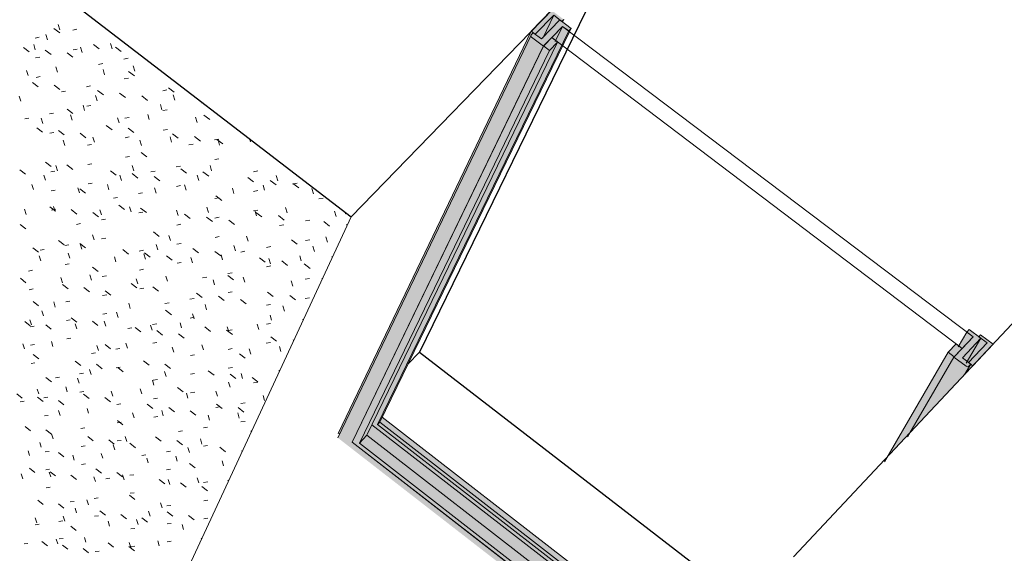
# Model space of a CAD drawing. Header units: centimetres. Extents: x 1151.07 to 1152.71, y 1902.53 to 1904.06.
# Tile 59 of 65: x 1152.18 to 1152.46, y 1903.4 to 1903.55. Entities that reach past the tile are written whole.
import ezdxf

# ---------------------------------------------------------------- set-up
doc = ezdxf.new("R2010")
doc.units = ezdxf.units.CM
for name, color, linetype, lineweight in [('Okna', 7, 'Continuous', 9), ('Rama_Szpros', 7, 'Continuous', 9), ('Rama_Szpros-1', 8, 'Continuous', 9), ('Rama_Szpros-2', 9, 'Continuous', 9), ('Rama_Szpros-3', 50, 'Continuous', 18), ('Rama_Szpros-4', 67, 'Continuous', 9), ('Szkło', 50, 'Continuous', 18), ('Szkło-1', 67, 'Continuous', 9), ('Wzór powierzchni', 7, 'Continuous', 9), ('Wzór powierzchni-4', 10, 'Continuous', 9), ('Ściany', 7, 'Continuous', 9), ('Ściany-1', 250, 'Continuous', 25), ('Ściany-2', 47, 'Continuous', 25), ('Ściany-3', 67, 'Continuous', 9)]:
    doc.layers.add(name, color=color, linetype=linetype, lineweight=lineweight)

# ---------------------------------------------------------------- blocks, each defined once
blk = doc.blocks.new('FP_17-Aksono Kopia 1')
at = {"layer": 'Wzór powierzchni-4'}
for p, q in [((1152.19548, 1903.54305), (1152.19503, 1903.54453)), ((1152.19208, 1903.54031), (1152.19163, 1903.54178)), ((1152.19383, 1903.5435), (1152.19542, 1903.54227)), ((1152.20013, 1903.54326), (1152.19899, 1903.54301)), ((1152.18869, 1903.53758), (1152.18824, 1903.53904)), ((1152.18977, 1903.54102), (1152.18863, 1903.54078)), ((1152.20471, 1903.53906), (1152.20631, 1903.53783)), ((1152.2099, 1903.53789), (1152.20945, 1903.53936)), ((1152.18545, 1903.53821), (1152.18703, 1903.53699)), ((1152.19143, 1903.5375), (1152.19302, 1903.53627)), ((1152.19744, 1903.53678), (1152.19903, 1903.53555)), ((1152.20024, 1903.53779), (1152.1991, 1903.53754)), ((1152.20164, 1903.53687), (1152.20119, 1903.53834)), ((1152.2108, 1903.53834), (1152.2124, 1903.5371)), ((1152.1899, 1903.53558), (1152.18877, 1903.53534)), ((1152.20729, 1903.5338), (1152.20614, 1903.53355)), ((1152.21429, 1903.53526), (1152.21313, 1903.53502)), ((1152.18669, 1903.53045), (1152.18624, 1903.5319)), ((1152.19481, 1903.53143), (1152.19436, 1903.53289)), ((1152.20779, 1903.53068), (1152.20735, 1903.53215)), ((1152.21441, 1903.53159), (1152.21602, 1903.53035)), ((1152.21608, 1903.53167), (1152.21564, 1903.53315)), ((1152.18787, 1903.52858), (1152.18944, 1903.52736)), ((1152.19003, 1903.53017), (1152.1889, 1903.52993)), ((1152.19384, 1903.52784), (1152.19542, 1903.52662)), ((1152.21437, 1903.52979), (1152.21321, 1903.52955)), ((1152.19701, 1903.5262), (1152.19588, 1903.52596)), ((1152.20391, 1903.52763), (1152.20277, 1903.52739)), ((1152.20587, 1903.52636), (1152.20746, 1903.52513)), ((1152.21193, 1903.52561), (1152.21353, 1903.52438)), ((1152.22499, 1903.5265), (1152.22383, 1903.52626)), ((1152.2254, 1903.5271), (1152.22701, 1903.52586)), ((1152.22712, 1903.52371), (1152.22668, 1903.52519)), ((1152.1847, 1903.52337), (1152.18425, 1903.52482)), ((1152.20228, 1903.52086), (1152.20184, 1903.52231)), ((1152.20571, 1903.52354), (1152.20526, 1903.525)), ((1152.21802, 1903.52486), (1152.21962, 1903.52362)), ((1152.2236, 1903.521), (1152.22316, 1903.52247)), ((1152.2348, 1903.523), (1152.23451, 1903.52294)), ((1152.1937, 1903.52011), (1152.19257, 1903.51988)), ((1152.19743, 1903.52119), (1152.19901, 1903.51997)), ((1152.19888, 1903.51819), (1152.19843, 1903.51964)), ((1152.20401, 1903.52221), (1152.20287, 1903.52198)), ((1152.22011, 1903.51831), (1152.21967, 1903.51977)), ((1152.22504, 1903.52104), (1152.22388, 1903.5208)), ((1152.18688, 1903.51872), (1152.18577, 1903.51849)), ((1152.19077, 1903.51727), (1152.19033, 1903.51871)), ((1152.21184, 1903.51738), (1152.21139, 1903.51884)), ((1152.21452, 1903.51892), (1152.21337, 1903.51869)), ((1152.23331, 1903.51749), (1152.23287, 1903.51896)), ((1152.23517, 1903.51958), (1152.23679, 1903.51834)), ((1152.18909, 1903.51608), (1152.19066, 1903.51486)), ((1152.19382, 1903.51476), (1152.19269, 1903.51453)), ((1152.19504, 1903.51531), (1152.19661, 1903.5141)), ((1152.20101, 1903.51455), (1152.20259, 1903.51333)), ((1152.20824, 1903.51672), (1152.20983, 1903.51549)), ((1152.21429, 1903.51595), (1152.21588, 1903.51472)), ((1152.2251, 1903.5156), (1152.22394, 1903.51537)), ((1152.22647, 1903.5144), (1152.22807, 1903.51316)), ((1152.19685, 1903.51116), (1152.1964, 1903.5126)), ((1152.20421, 1903.51146), (1152.20307, 1903.51124)), ((1152.20498, 1903.51206), (1152.20454, 1903.51351)), ((1152.21459, 1903.51352), (1152.21345, 1903.51329)), ((1152.21797, 1903.51121), (1152.21753, 1903.51267)), ((1152.22627, 1903.51212), (1152.22583, 1903.51358)), ((1152.2322, 1903.51157), (1152.23103, 1903.51134)), ((1152.2326, 1903.51362), (1152.23421, 1903.51238)), ((1152.2393, 1903.51296), (1152.23813, 1903.51273)), ((1152.23877, 1903.51283), (1152.24038, 1903.51159)), ((1152.23951, 1903.51126), (1152.23907, 1903.51273)), ((1152.24798, 1903.51217), (1152.24772, 1903.51306)), ((1152.21787, 1903.50928), (1152.21946, 1903.50805)), ((1152.19148, 1903.50659), (1152.19305, 1903.50537)), ((1152.20431, 1903.50612), (1152.20317, 1903.5059)), ((1152.21467, 1903.50815), (1152.21352, 1903.50792)), ((1152.23932, 1903.50753), (1152.23815, 1903.5073)), ((1152.18441, 1903.50448), (1152.18597, 1903.50327)), ((1152.19406, 1903.50412), (1152.19294, 1903.5039)), ((1152.19483, 1903.50419), (1152.19438, 1903.50562)), ((1152.19742, 1903.5058), (1152.19899, 1903.50458)), ((1152.20937, 1903.50422), (1152.21095, 1903.503)), ((1152.21539, 1903.50343), (1152.21698, 1903.5022)), ((1152.21585, 1903.50417), (1152.21541, 1903.50562)), ((1152.2217, 1903.50413), (1152.22055, 1903.50391)), ((1152.22871, 1903.50548), (1152.22755, 1903.50526)), ((1152.22879, 1903.50476), (1152.23038, 1903.50352)), ((1152.23491, 1903.50395), (1152.23651, 1903.50272)), ((1152.23728, 1903.50415), (1152.23685, 1903.50561)), ((1152.25005, 1903.50415), (1152.24887, 1903.50393)), ((1152.25914, 1903.50413), (1152.25908, 1903.50432)), ((1152.19148, 1903.50159), (1152.19104, 1903.50302)), ((1152.2044, 1903.50081), (1152.20327, 1903.50059)), ((1152.21242, 1903.50155), (1152.21198, 1903.50299)), ((1152.22144, 1903.50263), (1152.22303, 1903.5014)), ((1152.23376, 1903.5015), (1152.23332, 1903.50296)), ((1152.24724, 1903.50234), (1152.24886, 1903.5011)), ((1152.25345, 1903.50153), (1152.25507, 1903.50028)), ((1152.25551, 1903.50146), (1152.25508, 1903.50293)), ((1152.26085, 1903.50075), (1152.25966, 1903.50053)), ((1152.2597, 1903.50071), (1152.26132, 1903.49946)), ((1152.18815, 1903.49901), (1152.18771, 1903.50043)), ((1152.19418, 1903.49884), (1152.19306, 1903.49862)), ((1152.20088, 1903.4981), (1152.20044, 1903.49953)), ((1152.20098, 1903.49922), (1152.20255, 1903.49801)), ((1152.209, 1903.49894), (1152.20856, 1903.50038)), ((1152.21828, 1903.49813), (1152.21714, 1903.49791)), ((1152.22196, 1903.49802), (1152.22153, 1903.49947)), ((1152.22875, 1903.50011), (1152.2276, 1903.49989)), ((1152.23025, 1903.49887), (1152.22981, 1903.50032)), ((1152.24346, 1903.49795), (1152.24302, 1903.49941)), ((1152.25005, 1903.49873), (1152.24887, 1903.49851)), ((1152.25191, 1903.4988), (1152.25148, 1903.50027)), ((1152.26537, 1903.49787), (1152.26495, 1903.49934)), ((1152.21137, 1903.49681), (1152.21023, 1903.4966)), ((1152.23936, 1903.49674), (1152.23819, 1903.49652)), ((1152.23848, 1903.49727), (1152.24008, 1903.49603)), ((1152.26808, 1903.49666), (1152.26688, 1903.49644)), ((1152.18618, 1903.49215), (1152.18574, 1903.49356)), ((1152.19268, 1903.49428), (1152.19424, 1903.49307)), ((1152.1943, 1903.49358), (1152.19318, 1903.49337)), ((1152.19417, 1903.49295), (1152.19373, 1903.49438)), ((1152.19859, 1903.49348), (1152.20015, 1903.49226)), ((1152.20453, 1903.49266), (1152.2061, 1903.49145)), ((1152.20693, 1903.49201), (1152.20649, 1903.49344)), ((1152.21171, 1903.49472), (1152.21329, 1903.4935)), ((1152.21508, 1903.49283), (1152.21464, 1903.49426)), ((1152.21835, 1903.49281), (1152.21721, 1903.4926)), ((1152.21772, 1903.49391), (1152.2193, 1903.49268)), ((1152.22808, 1903.49188), (1152.22764, 1903.49332)), ((1152.23639, 1903.4927), (1152.23595, 1903.49415)), ((1152.25004, 1903.49334), (1152.24886, 1903.49312)), ((1152.24963, 1903.49174), (1152.2492, 1903.4932)), ((1152.24951, 1903.49269), (1152.25111, 1903.49145)), ((1152.25812, 1903.49257), (1152.25769, 1903.49403)), ((1152.27162, 1903.4916), (1152.27119, 1903.49307)), ((1152.20802, 1903.49088), (1152.20689, 1903.49067)), ((1152.22982, 1903.49226), (1152.23141, 1903.49103)), ((1152.23592, 1903.49144), (1152.23752, 1903.4902)), ((1152.23938, 1903.49138), (1152.23822, 1903.49116)), ((1152.24204, 1903.4906), (1152.24364, 1903.48937)), ((1152.2557, 1903.49186), (1152.25732, 1903.49061)), ((1152.26441, 1903.49057), (1152.26321, 1903.49036)), ((1152.26819, 1903.49018), (1152.26982, 1903.48893)), ((1152.27456, 1903.49241), (1152.27412, 1903.49233)), ((1152.18448, 1903.4894), (1152.18603, 1903.4882)), ((1152.20119, 1903.48961), (1152.20007, 1903.4894)), ((1152.22127, 1903.48732), (1152.22285, 1903.48609)), ((1152.22884, 1903.48944), (1152.22769, 1903.48923)), ((1152.2572, 1903.48927), (1152.25601, 1903.48905)), ((1152.27448, 1903.48933), (1152.27465, 1903.4892)), ((1152.19504, 1903.48493), (1152.1966, 1903.48372)), ((1152.20488, 1903.48514), (1152.20444, 1903.48656)), ((1152.2081, 1903.48563), (1152.20698, 1903.48542)), ((1152.22592, 1903.48494), (1152.22549, 1903.48637)), ((1152.2394, 1903.48604), (1152.23824, 1903.48583)), ((1152.24738, 1903.48473), (1152.24695, 1903.48618)), ((1152.25927, 1903.48516), (1152.26088, 1903.48392)), ((1152.26437, 1903.48518), (1152.26318, 1903.48497)), ((1152.26925, 1903.48452), (1152.26882, 1903.48599)), ((1152.18801, 1903.48293), (1152.18956, 1903.48173)), ((1152.19117, 1903.48251), (1152.19006, 1903.48231)), ((1152.19791, 1903.48375), (1152.19679, 1903.48354)), ((1152.20094, 1903.4841), (1152.2025, 1903.48289)), ((1152.20152, 1903.4826), (1152.20108, 1903.48402)), ((1152.21282, 1903.48243), (1152.21439, 1903.48121)), ((1152.21848, 1903.48225), (1152.21734, 1903.48205)), ((1152.2188, 1903.48159), (1152.22038, 1903.48037)), ((1152.22247, 1903.48238), (1152.22204, 1903.48381)), ((1152.22888, 1903.48414), (1152.22773, 1903.48393)), ((1152.23211, 1903.48276), (1152.2337, 1903.48153)), ((1152.2382, 1903.48191), (1152.23979, 1903.48068)), ((1152.24383, 1903.48215), (1152.2434, 1903.48359)), ((1152.24648, 1903.48199), (1152.24531, 1903.48178)), ((1152.2536, 1903.48326), (1152.25242, 1903.48305)), ((1152.26561, 1903.48191), (1152.26519, 1903.48337)), ((1152.1902, 1903.47933), (1152.18976, 1903.48073)), ((1152.19817, 1903.48008), (1152.19774, 1903.48149)), ((1152.21091, 1903.47907), (1152.21048, 1903.48049)), ((1152.21904, 1903.47983), (1152.21861, 1903.48126)), ((1152.22481, 1903.48074), (1152.22639, 1903.47952)), ((1152.23202, 1903.47881), (1152.23158, 1903.48024)), ((1152.24031, 1903.47958), (1152.23988, 1903.48102)), ((1152.25045, 1903.48021), (1152.25205, 1903.47897)), ((1152.25353, 1903.47855), (1152.2531, 1903.47999)), ((1152.25662, 1903.47935), (1152.25823, 1903.4781)), ((1152.26199, 1903.47932), (1152.26157, 1903.48077)), ((1152.2704, 1903.48052), (1152.27057, 1903.4804)), ((1152.18795, 1903.47673), (1152.18685, 1903.47653)), ((1152.19802, 1903.47855), (1152.1969, 1903.47835)), ((1152.20447, 1903.4776), (1152.20603, 1903.47639)), ((1152.21854, 1903.47701), (1152.21741, 1903.47681)), ((1152.22892, 1903.47886), (1152.22778, 1903.47866)), ((1152.25358, 1903.47793), (1152.25241, 1903.47772)), ((1152.26282, 1903.47848), (1152.26443, 1903.47724)), ((1152.18456, 1903.47452), (1152.18609, 1903.47332)), ((1152.19618, 1903.47331), (1152.19574, 1903.47472)), ((1152.20417, 1903.47404), (1152.20373, 1903.47545)), ((1152.20828, 1903.47518), (1152.20716, 1903.47498)), ((1152.21694, 1903.473), (1152.21651, 1903.47442)), ((1152.2251, 1903.47374), (1152.22467, 1903.47516)), ((1152.23593, 1903.47483), (1152.23478, 1903.47463)), ((1152.23811, 1903.47268), (1152.23768, 1903.47411)), ((1152.24174, 1903.47531), (1152.24333, 1903.47408)), ((1152.24295, 1903.47606), (1152.24179, 1903.47586)), ((1152.24643, 1903.47343), (1152.246, 1903.47486)), ((1152.25968, 1903.47236), (1152.25926, 1903.4738)), ((1152.2643, 1903.47447), (1152.26311, 1903.47427)), ((1152.26779, 1903.47442), (1152.26775, 1903.47456)), ((1152.18808, 1903.47158), (1152.18699, 1903.47138)), ((1152.19622, 1903.47282), (1152.19776, 1903.47162)), ((1152.20209, 1903.47197), (1152.20364, 1903.47076)), ((1152.20799, 1903.47111), (1152.20955, 1903.4699)), ((1152.21513, 1903.47307), (1152.2167, 1903.47185)), ((1152.21861, 1903.47179), (1152.21748, 1903.47159)), ((1152.2211, 1903.47221), (1152.22267, 1903.47099)), ((1152.24297, 1903.47079), (1152.24181, 1903.47059)), ((1152.18806, 1903.46811), (1152.1896, 1903.46691)), ((1152.19823, 1903.46822), (1152.19713, 1903.46802)), ((1152.20837, 1903.46999), (1152.20725, 1903.4698)), ((1152.23248, 1903.46898), (1152.23133, 1903.46878)), ((1152.23313, 1903.47047), (1152.23471, 1903.46925)), ((1152.23918, 1903.4696), (1152.24077, 1903.46837)), ((1152.24527, 1903.46872), (1152.24686, 1903.46749)), ((1152.25268, 1903.4707), (1152.25428, 1903.46946)), ((1152.25884, 1903.46982), (1152.26044, 1903.46858)), ((1152.26426, 1903.46915), (1152.26307, 1903.46895)), ((1152.1909, 1903.46415), (1152.19047, 1903.46554)), ((1152.19419, 1903.4666), (1152.19376, 1903.468)), ((1152.21486, 1903.46623), (1152.21443, 1903.46763)), ((1152.22555, 1903.46778), (1152.22441, 1903.46758)), ((1152.22462, 1903.46569), (1152.22619, 1903.46448)), ((1152.23592, 1903.46585), (1152.2355, 1903.46727)), ((1152.25356, 1903.46734), (1152.25239, 1903.46714)), ((1152.25739, 1903.46546), (1152.25697, 1903.46689)), ((1152.18763, 1903.4617), (1152.18719, 1903.46309)), ((1152.19834, 1903.46308), (1152.19724, 1903.46289)), ((1152.19855, 1903.4636), (1152.20009, 1903.4624)), ((1152.20441, 1903.46273), (1152.20596, 1903.46152)), ((1152.20845, 1903.46483), (1152.20734, 1903.46464)), ((1152.20813, 1903.46128), (1152.20769, 1903.46268)), ((1152.21149, 1903.46375), (1152.21105, 1903.46515)), ((1152.23251, 1903.46376), (1152.23137, 1903.46357)), ((1152.23246, 1903.46335), (1152.23203, 1903.46476)), ((1152.25384, 1903.46293), (1152.25341, 1903.46436)), ((1152.26237, 1903.4632), (1152.26253, 1903.46308)), ((1152.18577, 1903.46258), (1152.1873, 1903.46138)), ((1152.18834, 1903.46136), (1152.18725, 1903.46117)), ((1152.19156, 1903.46171), (1152.1931, 1903.46051)), ((1152.20015, 1903.46061), (1152.19971, 1903.462)), ((1152.21533, 1903.46084), (1152.2142, 1903.46065)), ((1152.21622, 1903.46097), (1152.21777, 1903.45976)), ((1152.22087, 1903.46018), (1152.22044, 1903.46158)), ((1152.22216, 1903.462), (1152.22103, 1903.46181)), ((1152.22216, 1903.46009), (1152.22372, 1903.45887)), ((1152.22901, 1903.46086), (1152.22858, 1903.46227)), ((1152.23539, 1903.46111), (1152.23696, 1903.45989)), ((1152.24143, 1903.46022), (1152.24301, 1903.45899)), ((1152.242, 1903.45974), (1152.24157, 1903.46116)), ((1152.24299, 1903.46031), (1152.24183, 1903.46012)), ((1152.2503, 1903.46042), (1152.24988, 1903.46185)), ((1152.25354, 1903.46207), (1152.25238, 1903.46188)), ((1152.19845, 1903.45797), (1152.19735, 1903.45778)), ((1152.22813, 1903.4592), (1152.2297, 1903.45798)), ((1152.25361, 1903.45842), (1152.25519, 1903.45719)), ((1152.25974, 1903.45751), (1152.2599, 1903.45739)), ((1152.1857, 1903.45509), (1152.18526, 1903.45647)), ((1152.18847, 1903.45628), (1152.18738, 1903.45609)), ((1152.19355, 1903.45574), (1152.19311, 1903.45713)), ((1152.2061, 1903.45462), (1152.20566, 1903.45601)), ((1152.20791, 1903.4563), (1152.20946, 1903.4551)), ((1152.21201, 1903.45513), (1152.21089, 1903.45494)), ((1152.2141, 1903.45527), (1152.21367, 1903.45666)), ((1152.22222, 1903.45684), (1152.22109, 1903.45665)), ((1152.22688, 1903.45413), (1152.22646, 1903.45553)), ((1152.23505, 1903.45478), (1152.23462, 1903.45619)), ((1152.243, 1903.45511), (1152.24185, 1903.45492)), ((1152.24807, 1903.45363), (1152.24764, 1903.45505)), ((1152.25353, 1903.45684), (1152.25237, 1903.45665)), ((1152.2564, 1903.45429), (1152.25598, 1903.45571)), ((1152.18811, 1903.45347), (1152.18964, 1903.45228)), ((1152.20526, 1903.454), (1152.20415, 1903.45382)), ((1152.2185, 1903.45175), (1152.22005, 1903.45054)), ((1152.23258, 1903.45339), (1152.23144, 1903.45321)), ((1152.24494, 1903.45369), (1152.24652, 1903.45246)), ((1152.1886, 1903.45122), (1152.18751, 1903.45104)), ((1152.1997, 1903.45169), (1152.20124, 1903.45049)), ((1152.20408, 1903.448), (1152.20365, 1903.44938)), ((1152.20554, 1903.45079), (1152.20708, 1903.44959)), ((1152.21208, 1903.45002), (1152.21097, 1903.44984)), ((1152.2114, 1903.44989), (1152.21294, 1903.44869)), ((1152.22443, 1903.45084), (1152.22599, 1903.44963)), ((1152.23638, 1903.44902), (1152.23795, 1903.4478)), ((1152.24301, 1903.44993), (1152.24186, 1903.44974)), ((1152.25581, 1903.44905), (1152.25597, 1903.44893)), ((1152.19159, 1903.44713), (1152.19311, 1903.44594)), ((1152.19534, 1903.44727), (1152.19425, 1903.44709)), ((1152.20078, 1903.4456), (1152.20035, 1903.44698)), ((1152.202, 1903.44837), (1152.2009, 1903.44819)), ((1152.22138, 1903.44503), (1152.22095, 1903.44642)), ((1152.22233, 1903.44658), (1152.22121, 1903.4464)), ((1152.22477, 1903.44745), (1152.22434, 1903.44884)), ((1152.23261, 1903.44824), (1152.23148, 1903.44806)), ((1152.2424, 1903.4481), (1152.24397, 1903.44688)), ((1152.24585, 1903.44689), (1152.24543, 1903.4483)), ((1152.24844, 1903.44718), (1152.25002, 1903.44595)), ((1152.18965, 1903.44262), (1152.18922, 1903.44398)), ((1152.19749, 1903.44321), (1152.19706, 1903.44459)), ((1152.21801, 1903.44262), (1152.21758, 1903.44401)), ((1152.22792, 1903.4444), (1152.22948, 1903.44319)), ((1152.24237, 1903.44445), (1152.24195, 1903.44585)), ((1152.25, 1903.44588), (1152.24884, 1903.44569)), ((1152.18356, 1903.44262), (1152.18508, 1903.44144)), ((1152.1893, 1903.44172), (1152.19081, 1903.44052)), ((1152.19215, 1903.4417), (1152.19106, 1903.44153)), ((1152.2021, 1903.44331), (1152.201, 1903.44313)), ((1152.20201, 1903.4426), (1152.20354, 1903.4414)), ((1152.20783, 1903.44168), (1152.20937, 1903.44048)), ((1152.21002, 1903.44202), (1152.20959, 1903.4434)), ((1152.22239, 1903.44149), (1152.22127, 1903.44131)), ((1152.23076, 1903.44142), (1152.23034, 1903.44281)), ((1152.23265, 1903.44312), (1152.23151, 1903.44294)), ((1152.23891, 1903.44202), (1152.23849, 1903.44342)), ((1152.2519, 1903.4408), (1152.25148, 1903.44221)), ((1152.18557, 1903.44064), (1152.18449, 1903.44047)), ((1152.19505, 1903.4408), (1152.19658, 1903.43961)), ((1152.20339, 1903.43727), (1152.20296, 1903.43864)), ((1152.21224, 1903.43988), (1152.21113, 1903.4397)), ((1152.21956, 1903.43984), (1152.22111, 1903.43863)), ((1152.22547, 1903.43891), (1152.22702, 1903.4377)), ((1152.23957, 1903.43909), (1152.23843, 1903.43891)), ((1152.23862, 1903.43979), (1152.24018, 1903.43857)), ((1152.24462, 1903.43885), (1152.24619, 1903.43763)), ((1152.2465, 1903.44017), (1152.24536, 1903.44)), ((1152.19227, 1903.4367), (1152.19118, 1903.43653)), ((1152.19553, 1903.4367), (1152.1951, 1903.43806)), ((1152.21595, 1903.43605), (1152.21552, 1903.43743)), ((1152.22244, 1903.43642), (1152.22132, 1903.43624)), ((1152.22397, 1903.43662), (1152.22354, 1903.43801)), ((1152.2314, 1903.43798), (1152.23296, 1903.43677)), ((1152.23675, 1903.43539), (1152.23633, 1903.43678)), ((1152.24493, 1903.43597), (1152.24451, 1903.43736)), ((1152.18589, 1903.43366), (1152.1874, 1903.43248)), ((1152.19161, 1903.43274), (1152.19313, 1903.43155)), ((1152.2023, 1903.43327), (1152.2012, 1903.4331)), ((1152.21232, 1903.43483), (1152.21121, 1903.43466)), ((1152.2113, 1903.43533), (1152.21283, 1903.43413)), ((1152.23614, 1903.43346), (1152.23501, 1903.43329)), ((1152.24651, 1903.43505), (1152.24536, 1903.43488)), ((1152.19358, 1903.43023), (1152.19315, 1903.43159)), ((1152.20313, 1903.43087), (1152.20465, 1903.42968)), ((1152.2139, 1903.42952), (1152.21348, 1903.43089)), ((1152.22182, 1903.43075), (1152.22336, 1903.42954)), ((1152.2293, 1903.43241), (1152.22817, 1903.43224)), ((1152.23461, 1903.4288), (1152.23419, 1903.43019)), ((1152.2481, 1903.4324), (1152.24826, 1903.43228)), ((1152.19034, 1903.42791), (1152.18991, 1903.42926)), ((1152.2024, 1903.42828), (1152.2013, 1903.42811)), ((1152.20893, 1903.42994), (1152.21046, 1903.42874)), ((1152.21059, 1903.42718), (1152.21016, 1903.42855)), ((1152.21239, 1903.42981), (1152.21129, 1903.42965)), ((1152.21476, 1903.42899), (1152.21629, 1903.42779)), ((1152.22771, 1903.4298), (1152.22926, 1903.42859)), ((1152.23121, 1903.42644), (1152.23078, 1903.42782)), ((1152.23617, 1903.42839), (1152.23504, 1903.42822)), ((1152.23958, 1903.42789), (1152.24114, 1903.42668)), ((1152.18712, 1903.4256), (1152.18669, 1903.42695)), ((1152.19251, 1903.42676), (1152.19143, 1903.4266)), ((1152.19506, 1903.42647), (1152.19657, 1903.42528)), ((1152.19943, 1903.42433), (1152.19901, 1903.42569)), ((1152.20728, 1903.42485), (1152.20686, 1903.42621)), ((1152.21918, 1903.42583), (1152.21807, 1903.42566)), ((1152.21982, 1903.42357), (1152.21939, 1903.42494)), ((1152.22594, 1903.42685), (1152.22482, 1903.42668)), ((1152.22782, 1903.42409), (1152.2274, 1903.42547)), ((1152.24556, 1903.42693), (1152.24572, 1903.42681)), ((1152.18707, 1903.42211), (1152.18858, 1903.42093)), ((1152.2025, 1903.42331), (1152.2014, 1903.42315)), ((1152.20541, 1903.42191), (1152.20693, 1903.42072)), ((1152.23117, 1903.42343), (1152.23272, 1903.42223)), ((1152.24058, 1903.42279), (1152.24016, 1903.42417)), ((1152.18523, 1903.41923), (1152.1848, 1903.42057)), ((1152.19263, 1903.42182), (1152.19155, 1903.42166)), ((1152.19295, 1903.41973), (1152.19252, 1903.42107)), ((1152.19277, 1903.42116), (1152.19428, 1903.41998)), ((1152.19849, 1903.42021), (1152.20001, 1903.41902)), ((1152.20529, 1903.41843), (1152.20486, 1903.41978)), ((1152.20922, 1903.41935), (1152.20812, 1903.41919)), ((1152.2112, 1903.42096), (1152.21272, 1903.41976)), ((1152.21316, 1903.41893), (1152.21274, 1903.42029)), ((1152.21589, 1903.42034), (1152.21478, 1903.42017)), ((1152.22599, 1903.42183), (1152.22487, 1903.42167)), ((1152.23376, 1903.41811), (1152.23334, 1903.41948)), ((1152.19275, 1903.41691), (1152.19167, 1903.41675)), ((1152.22285, 1903.41903), (1152.22439, 1903.41783)), ((1152.22573, 1903.41761), (1152.22531, 1903.41898)), ((1152.22872, 1903.41806), (1152.23026, 1903.41685)), ((1152.23462, 1903.41708), (1152.23616, 1903.41588)), ((1152.23622, 1903.41832), (1152.23509, 1903.41816)), ((1152.24179, 1903.4188), (1152.24195, 1903.41868)), ((1152.20599, 1903.41392), (1152.2049, 1903.41376)), ((1152.21463, 1903.41467), (1152.21616, 1903.41348)), ((1152.21596, 1903.41537), (1152.21486, 1903.41521)), ((1152.18937, 1903.41328), (1152.19087, 1903.4121)), ((1152.19506, 1903.41231), (1152.19656, 1903.41113)), ((1152.1994, 1903.41296), (1152.19832, 1903.41281)), ((1152.20006, 1903.40979), (1152.19964, 1903.41113)), ((1152.20331, 1903.41205), (1152.20289, 1903.4134)), ((1152.22366, 1903.41118), (1152.22324, 1903.41254)), ((1152.22608, 1903.41186), (1152.22497, 1903.41171)), ((1152.23624, 1903.41332), (1152.23512, 1903.41316)), ((1152.18912, 1903.40708), (1152.18869, 1903.40841)), ((1152.19683, 1903.40753), (1152.1964, 1903.40887)), ((1152.20608, 1903.40901), (1152.20499, 1903.40885)), ((1152.20651, 1903.41037), (1152.20802, 1903.40918)), ((1152.21227, 1903.40939), (1152.21379, 1903.4082)), ((1152.21806, 1903.40841), (1152.21959, 1903.40721)), ((1152.22032, 1903.40889), (1152.2199, 1903.41025)), ((1152.22508, 1903.41007), (1152.22661, 1903.40886)), ((1152.23094, 1903.40908), (1152.23248, 1903.40787)), ((1152.23627, 1903.40834), (1152.23515, 1903.40818)), ((1152.18973, 1903.40667), (1152.18866, 1903.40652)), ((1152.19624, 1903.4076), (1152.19516, 1903.40745)), ((1152.19847, 1903.40611), (1152.19998, 1903.40493)), ((1152.20915, 1903.40617), (1152.20873, 1903.40751)), ((1152.21701, 1903.40662), (1152.21659, 1903.40797)), ((1152.22613, 1903.40691), (1152.22502, 1903.40676)), ((1152.22955, 1903.40524), (1152.22913, 1903.4066)), ((1152.20263, 1903.40168), (1152.20221, 1903.40301)), ((1152.21609, 1903.40551), (1152.215, 1903.40535)), ((1152.18663, 1903.40138), (1152.18557, 1903.40123)), ((1152.19053, 1903.40191), (1152.19203, 1903.40073)), ((1152.1949, 1903.40125), (1152.19448, 1903.40258)), ((1152.19635, 1903.40274), (1152.19527, 1903.40259)), ((1152.19619, 1903.40092), (1152.19769, 1903.39974)), ((1152.20876, 1903.40153), (1152.21027, 1903.40034)), ((1152.21451, 1903.40054), (1152.21603, 1903.39935)), ((1152.21499, 1903.40029), (1152.21456, 1903.40163)), ((1152.21616, 1903.40061), (1152.21507, 1903.40046)), ((1152.22287, 1903.40071), (1152.22245, 1903.40206)), ((1152.22617, 1903.40198), (1152.22507, 1903.40183)), ((1152.23437, 1903.40278), (1152.23452, 1903.40266)), ((1152.20188, 1903.39993), (1152.20339, 1903.39874)), ((1152.20626, 1903.39924), (1152.20517, 1903.3991))]:
    blk.add_line(p, q, dxfattribs=at)

msp = doc.modelspace()

# ---------------------------------------------------------------- hatches: boundary and pattern name
at = {"layer": 'Rama_Szpros-1'}
h = msp.add_hatch(color=256, dxfattribs=at)
h.paths.add_polyline_path([(1152.44714, 1903.45041), (1152.45271, 1903.45636), (1152.44928, 1903.45895), (1152.44878, 1903.45841), (1152.45106, 1903.45668), (1152.44599, 1903.45128)])
h.paths.add_polyline_path([(1152.32653, 1903.54185), (1152.33163, 1903.5471), (1152.33385, 1903.54542), (1152.33436, 1903.54594), (1152.33103, 1903.54847), (1152.32542, 1903.54269)])
h = msp.add_hatch(color=256, dxfattribs=at)
h.paths.add_polyline_path([(1152.44569, 1903.45012), (1152.44601, 1903.45025), (1152.44656, 1903.45084), (1152.44428, 1903.45258), (1152.44935, 1903.45798), (1152.44615, 1903.4604), (1152.44547, 1903.45968), (1152.44719, 1903.45839), (1152.44195, 1903.4528), (1152.44532, 1903.45024)])
h.paths.add_polyline_path([(1152.32879, 1903.53861), (1152.33406, 1903.54405), (1152.33573, 1903.54278), (1152.33641, 1903.54348), (1152.33329, 1903.54584), (1152.3282, 1903.54059), (1152.32597, 1903.54227), (1152.32542, 1903.5417), (1152.32532, 1903.5414), (1152.32551, 1903.5411)])
h = msp.add_hatch(color=256, dxfattribs=at)
h.paths.add_polyline_path([(1152.44199, 1903.45285), (1152.44419, 1903.45519), (1152.44251, 1903.45646), (1152.44031, 1903.45412)])
h.paths.add_polyline_path([(1152.33047, 1903.53742), (1152.33268, 1903.5397), (1152.33104, 1903.54094), (1152.32883, 1903.53866)])
at = {"layer": 'Rama_Szpros-2'}
for points in [[(1152.3282, 1903.54059), (1152.32879, 1903.54121), (1152.33163, 1903.5471), (1152.32653, 1903.54185), (1152.32752, 1903.5411)], [(1152.33404, 1903.54528), (1152.33426, 1903.54584), (1152.33385, 1903.54542)], [(1152.27235, 1903.4303), (1152.32551, 1903.5411), (1152.32532, 1903.5414), (1152.32542, 1903.5417), (1152.27217, 1903.43058), (1152.27226, 1903.43038)], [(1152.28299, 1903.43416), (1152.28363, 1903.43482), (1152.33641, 1903.54348), (1152.33573, 1903.54278), (1152.28314, 1903.43447)], [(1152.27802, 1903.42904), (1152.28011, 1903.43121), (1152.33268, 1903.5397), (1152.33047, 1903.53742), (1152.27815, 1903.4293)], [(1152.4456, 1903.45157), (1152.44928, 1903.45791), (1152.44428, 1903.45258), (1152.44532, 1903.45179)], [(1152.44258, 1903.44555), (1152.44439, 1903.44748), (1152.44601, 1903.45025), (1152.44569, 1903.45012), (1152.44532, 1903.45024)], [(1152.44439, 1903.44748), (1152.44494, 1903.44807), (1152.44656, 1903.45084), (1152.44599, 1903.45022)], [(1152.37735, 1903.36215), (1152.3781, 1903.36346), (1152.28429, 1903.43618), (1152.28367, 1903.43479), (1152.36171, 1903.37428)], [(1152.37688, 1903.36134), (1152.37735, 1903.36215), (1152.28363, 1903.43482), (1152.28299, 1903.43416), (1152.36171, 1903.3731)], [(1152.37328, 1903.35506), (1152.3748, 1903.35771), (1152.28011, 1903.43121), (1152.27802, 1903.42904), (1152.36892, 1903.35844)]]:
    msp.add_hatch(color=256, dxfattribs=at).paths.add_polyline_path(points)
h = msp.add_hatch(color=256, dxfattribs=at)
h.paths.add_polyline_path([(1152.44599, 1903.45128), (1152.45106, 1903.45668), (1152.44935, 1903.45798), (1152.4456, 1903.45157)])
h.paths.add_polyline_path([(1152.32878, 1903.54119), (1152.33329, 1903.54584), (1152.33163, 1903.5471), (1152.32879, 1903.54121)])
h = msp.add_hatch(color=256, dxfattribs=at)
h.paths.add_polyline_path([(1152.27604, 1903.4293), (1152.27608, 1903.42934), (1152.27606, 1903.42934)])
h.paths.add_polyline_path([(1152.33215, 1903.5401), (1152.33406, 1903.54405), (1152.33104, 1903.54094)])
h = msp.add_hatch(color=256, dxfattribs=at)
h.paths.add_polyline_path([(1152.37639, 1903.36048), (1152.37688, 1903.36134), (1152.28299, 1903.43416), (1152.33573, 1903.54278), (1152.33406, 1903.54405), (1152.33215, 1903.5401), (1152.33268, 1903.5397), (1152.2815, 1903.43408), (1152.36171, 1903.37186)])
h.paths.add_polyline_path([(1152.44419, 1903.45519), (1152.44719, 1903.45839), (1152.44547, 1903.45968), (1152.44327, 1903.45589)])
h = msp.add_hatch(color=256, dxfattribs=at)
h.paths.add_polyline_path([(1152.27258, 1903.43157), (1152.32551, 1903.54179), (1152.32597, 1903.54227), (1152.32542, 1903.54269), (1152.27227, 1903.43181)])
h.paths.add_polyline_path([(1152.44494, 1903.44807), (1152.44714, 1903.45041), (1152.44656, 1903.45084), (1152.44532, 1903.44872)])
h = msp.add_hatch(color=256, dxfattribs=at)
h.paths.add_polyline_path([(1152.37202, 1903.35285), (1152.37277, 1903.35416), (1152.27604, 1903.4293), (1152.32879, 1903.53861), (1152.32551, 1903.5411), (1152.27235, 1903.4303), (1152.35203, 1903.36839), (1152.35203, 1903.36855), (1152.36466, 1903.35844), (1152.36482, 1903.35844)])
h.paths.add_polyline_path([(1152.42982, 1903.43194), (1152.44258, 1903.44555), (1152.44532, 1903.45024), (1152.44195, 1903.4528)])
h = msp.add_hatch(color=256, dxfattribs=at)
h.paths.add_polyline_path([(1152.3728, 1903.35422), (1152.37328, 1903.35506), (1152.27802, 1903.42904), (1152.33047, 1903.53742), (1152.32883, 1903.53866), (1152.27608, 1903.42934), (1152.36736, 1903.35844)])
h.paths.add_polyline_path([(1152.42361, 1903.42532), (1152.42986, 1903.43198), (1152.44199, 1903.45285), (1152.44031, 1903.45412)])
h = msp.add_hatch(color=256, dxfattribs=at)
h.paths.add_polyline_path([(1152.37277, 1903.35416), (1152.3728, 1903.35422), (1152.36726, 1903.35844)])
h.paths.add_polyline_path([(1152.3748, 1903.35771), (1152.37639, 1903.36048), (1152.2815, 1903.43408), (1152.28011, 1903.43121), (1152.37385, 1903.35844)])

# ---------------------------------------------------------------- linework, layer by layer
at = {"layer": 'Okna'}
msp.add_line((1152.27258, 1903.43157), (1152.27226, 1903.43182), dxfattribs=at)
at = {"layer": 'Rama_Szpros'}
for p, q in [((1152.32859, 1903.54079), (1152.33163, 1903.5471)), ((1152.33401, 1903.54523), (1152.33436, 1903.54594)), ((1152.27207, 1903.43051), (1152.32535, 1903.5416)), ((1152.27222, 1903.43169), (1152.32542, 1903.54269)), ((1152.33641, 1903.54348), (1152.33595, 1903.54253)), ((1152.27604, 1903.4293), (1152.32879, 1903.53861)), ((1152.32883, 1903.53866), (1152.27608, 1903.42934)), ((1152.33268, 1903.5397), (1152.28011, 1903.43121)), ((1152.27802, 1903.42904), (1152.33047, 1903.53742)), ((1152.44535, 1903.45114), (1152.44935, 1903.45798)), ((1152.42277, 1903.42386), (1152.44031, 1903.45412)), ((1152.42913, 1903.43075), (1152.44195, 1903.4528)), ((1152.44656, 1903.45084), (1152.44483, 1903.44787)), ((1152.28011, 1903.43121), (1152.27802, 1903.42904)), ((1152.28011, 1903.43121), (1152.37472, 1903.35777)), ((1152.27604, 1903.4293), (1152.37267, 1903.35424)), ((1152.27608, 1903.42934), (1152.3727, 1903.35429)), ((1152.27802, 1903.42904), (1152.3732, 1903.35512))]:
    msp.add_line(p, q, dxfattribs=at)
at = {"layer": 'Rama_Szpros-3'}
for p, q in [((1152.33103, 1903.54847), (1152.32542, 1903.54269)), ((1152.32653, 1903.54185), (1152.33163, 1903.5471)), ((1152.33163, 1903.5471), (1152.33385, 1903.54542)), ((1152.33329, 1903.54584), (1152.3282, 1903.54059)), ((1152.32879, 1903.53861), (1152.33406, 1903.54405)), ((1152.33641, 1903.54348), (1152.33329, 1903.54584)), ((1152.33385, 1903.54542), (1152.33436, 1903.54594)), ((1152.33406, 1903.54405), (1152.33573, 1903.54278)), ((1152.32542, 1903.54269), (1152.32653, 1903.54185)), ((1152.32597, 1903.54227), (1152.32542, 1903.5417)), ((1152.3282, 1903.54059), (1152.32597, 1903.54227)), ((1152.33573, 1903.54278), (1152.33641, 1903.54348)), ((1152.32551, 1903.5411), (1152.32879, 1903.53861)), ((1152.33104, 1903.54094), (1152.32883, 1903.53866)), ((1152.32883, 1903.53866), (1152.33047, 1903.53742)), ((1152.33047, 1903.53742), (1152.33268, 1903.5397)), ((1152.33268, 1903.5397), (1152.33104, 1903.54094)), ((1152.44615, 1903.4604), (1152.44547, 1903.45968)), ((1152.44935, 1903.45798), (1152.44615, 1903.4604)), ((1152.44719, 1903.45839), (1152.44199, 1903.45285)), ((1152.44428, 1903.45258), (1152.44935, 1903.45798)), ((1152.44547, 1903.45968), (1152.44719, 1903.45839)), ((1152.44928, 1903.45895), (1152.44878, 1903.45841)), ((1152.44878, 1903.45841), (1152.45106, 1903.45668)), ((1152.45271, 1903.45636), (1152.44928, 1903.45895)), ((1152.44251, 1903.45646), (1152.44031, 1903.45412)), ((1152.44199, 1903.45285), (1152.44419, 1903.45519)), ((1152.44419, 1903.45519), (1152.44251, 1903.45646)), ((1152.45106, 1903.45668), (1152.44599, 1903.45128)), ((1152.44714, 1903.45041), (1152.45271, 1903.45636)), ((1152.44031, 1903.45412), (1152.44199, 1903.45285)), ((1152.44195, 1903.4528), (1152.44532, 1903.45024)), ((1152.44656, 1903.45084), (1152.44428, 1903.45258)), ((1152.44599, 1903.45128), (1152.44714, 1903.45041)), ((1152.44601, 1903.45025), (1152.44656, 1903.45084))]:
    msp.add_line(p, q, dxfattribs=at)
for points in [[(1152.32542, 1903.5417, 0), (1152.32532, 1903.5414, 0), (1152.32551, 1903.5411, 0)], [(1152.44532, 1903.45024, 0), (1152.44569, 1903.45012, 0), (1152.44601, 1903.45025, 0)]]:
    msp.add_polyline3d(points, dxfattribs=at)
at = {"layer": 'Rama_Szpros-4'}
for p, q in [((1152.33406, 1903.54405), (1152.33202, 1903.53983)), ((1152.28299, 1903.43416), (1152.33573, 1903.54278)), ((1152.33595, 1903.54253), (1152.28363, 1903.43482)), ((1152.44312, 1903.45563), (1152.44547, 1903.45968)), ((1152.37798, 1903.36356), (1152.28428, 1903.43619)), ((1152.28149, 1903.43409), (1152.37628, 1903.36057)), ((1152.28363, 1903.43482), (1152.28299, 1903.43416)), ((1152.28299, 1903.43416), (1152.37679, 1903.36141)), ((1152.28363, 1903.43482), (1152.37725, 1903.36223))]:
    msp.add_line(p, q, dxfattribs=at)
at = {"layer": 'Szkło'}
for p, q in [((1152.33406, 1903.54405), (1152.33104, 1903.54094)), ((1152.44719, 1903.45839), (1152.33406, 1903.54405)), ((1152.33104, 1903.54094), (1152.44419, 1903.45519)), ((1152.44419, 1903.45519), (1152.44719, 1903.45839))]:
    msp.add_line(p, q, dxfattribs=at)
at = {"layer": 'Szkło-1'}
for p, q in [((1152.33202, 1903.53983), (1152.33406, 1903.54405)), ((1152.37628, 1903.36057), (1152.28149, 1903.43409))]:
    msp.add_line(p, q, dxfattribs=at)
at = {"layer": 'Ściany'}
msp.add_line((1152.22546, 1903.38312), (1152.27572, 1903.49152), dxfattribs=at)
at = {"layer": 'Ściany-1'}
for p, q in [((1152.12341, 1903.60867), (1152.27572, 1903.49152)), ((1152.27572, 1903.49152), (1152.35006, 1903.56806)), ((1152.47164, 1903.47654), (1152.39771, 1903.39769))]:
    msp.add_line(p, q, dxfattribs=at)
at = {"layer": 'Ściany-2'}
for p, q in [((1152.35006, 1903.56806), (1152.2946, 1903.45412)), ((1152.29459, 1903.45413), (1152.38829, 1903.38179))]:
    msp.add_line(p, q, dxfattribs=at)
at = {"layer": 'Ściany-3'}
msp.add_line((1152.2946, 1903.45412), (1152.29141, 1903.4508), dxfattribs=at)

# ---------------------------------------------------------------- block references
at = {"layer": 'Wzór powierzchni'}
msp.add_blockref('FP_17-Aksono Kopia 1', (0, 0), dxfattribs=at)

doc.saveas('drawing.dxf')
